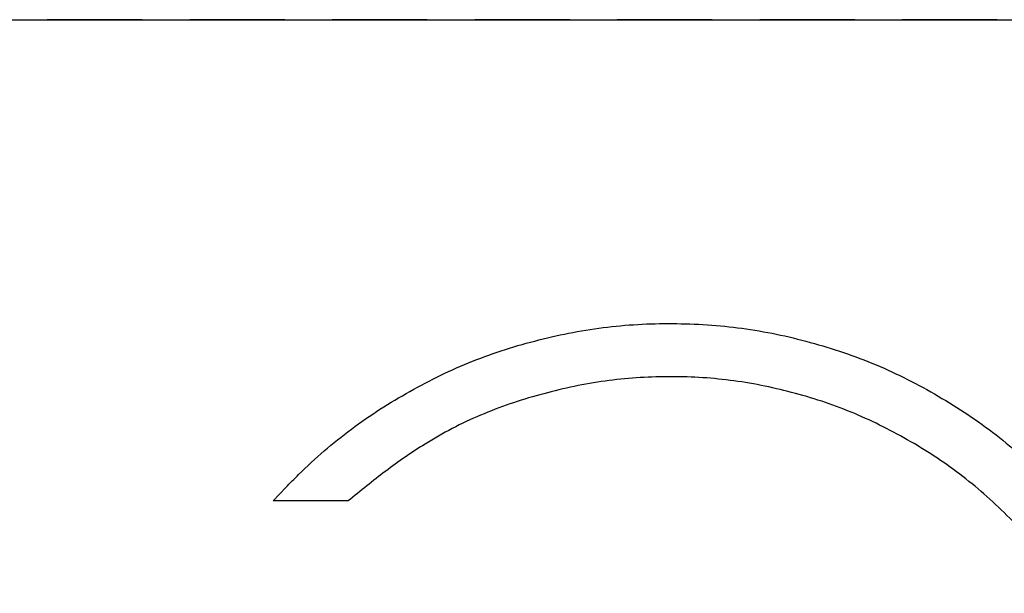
# Model space of a CAD drawing. Header units: millimetres. Extents: x -141 to 3170, y 1107 to 3747.
# Tile 7 of 10: x 2492 to 2752, y 3051 to 3202. Entities that reach past the tile are written whole.
import ezdxf

# ---------------------------------------------------------------- set-up
doc = ezdxf.new("R2010")
doc.units = ezdxf.units.MM
doc.header["$LTSCALE"] = 5
doc.linetypes.add('ČÁRKOVANÁX2', pattern=[1.5, 1, -0.5])
doc.layers.add('Značka', color=7, linetype='Continuous')

msp = doc.modelspace()

# ---------------------------------------------------------------- linework, layer by layer
at = {"layer": 'Značka', "color": 6, "linetype": 'ČÁRKOVANÁX2', "ltscale": 5}
msp.add_lwpolyline([(2899.69, 3202.2), (439.69, 3202.2), (439.69, 1377.2), (2899.69, 1377.2), (2899.69, 3202.2)], dxfattribs=at)
at = {"layer": 'Značka', "color": 251}
for points in [[(519.69, 3202.2), (2819.69, 3202.2), (2819.94, 3202.2), (2820.19, 3202.2, -0.032171), (2828.46, 3201.62, -0.03546), (2836.58, 3199.93, -0.036254), (2844.43, 3197.28, -0.034419), (2851.84, 3193.54, -0.0337), (2858.73, 3188.94, -0.034067), (2864.94, 3183.45, -0.034196), (2870.44, 3177.24, -0.034221), (2875.03, 3170.35, -0.034055), (2878.74, 3162.94, -0.033407), (2881.42, 3155.09, -0.034112), (2883.14, 3146.96, -0.036753), (2883.69, 3138.7), (2883.69, 3138.45), (2883.69, 3138.2), (2883.69, 2786.2)], [(2762.53, 3060.25, 0.034451), (2751.47, 3072.46, 0.034553), (2738.97, 3083.21, 0.034444), (2725.11, 3092.14, 0.034397), (2710.26, 3099.29, 0.034347), (2694.56, 3104.33, 0.034421), (2678.36, 3107.4, 0.034793), (2661.9, 3108.2, 0.034397), (2645.48, 3106.94, 0.032843), (2629.34, 3103.48, 0.034579), (2613.71, 3098.1, 0.040393), (2599.12, 3090.49, 0.025091), (2588.76, 3083.37, 0.008324), (2578.87, 3075.54), (2559.15, 3075.54), (2562.47, 3079.05, -0.006796), (2565.86, 3082.49, -0.034328), (2579.73, 3094.43, -0.035123), (2595.14, 3104.36, -0.035311), (2611.64, 3112.32, -0.03459), (2629.08, 3117.9, -0.034285), (2647.08, 3121.3, -0.03443), (2665.38, 3122.2, -0.034477), (2683.64, 3120.82, -0.034439), (2701.55, 3116.96, -0.034415), (2718.83, 3110.9, -0.034346), (2735.13, 3102.53, -0.03442), (2750.27, 3092.2, -0.034818), (2763.83, 3079.9, -0.034415)]]:
    msp.add_lwpolyline(points, format="xyb", dxfattribs=at)

doc.saveas('drawing.dxf')
